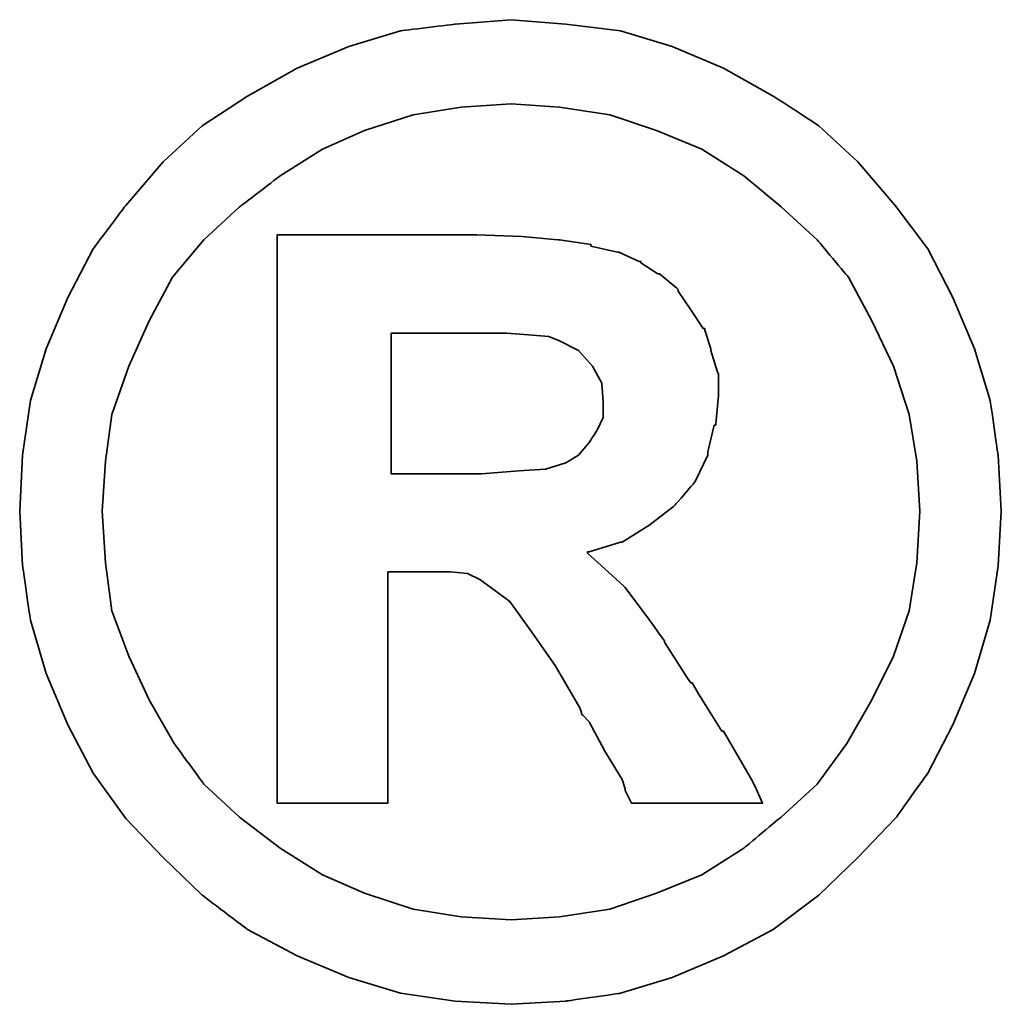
# Model space of a CAD drawing. Extents: x -230 to 1045, y -483 to 643.
# Tile 46 of 48: x -103.659 to -103.189, y 97.989 to 98.461. Entities that reach past the tile are written whole.
import ezdxf

# ---------------------------------------------------------------- set-up
doc = ezdxf.new("R2010")
doc.units = 0
doc.header["$LTSCALE"] = 2
doc.header["$MEASUREMENT"] = 0
doc.layers.add('DIM', color=4, linetype='Continuous')
doc.layers.add('layer 1', color=7, linetype='Continuous')

# ---------------------------------------------------------------- blocks, each defined once
blk = doc.blocks.new('TBI MOTION logo(完整正式版)')
at = {"layer": 'layer 1', "color": 22, "lineweight": 35}
for points, knots in [([(81.20634, 4.98624), (81.20634, 4.98624), (81.18649, 5.32862), (81.18649, 5.32862), (81.18649, 5.32862), (81.18649, 5.32862), (81.13886, 5.66206), (81.13886, 5.66206), (81.13886, 5.66206), (81.13886, 5.66206), (81.04359, 5.97764), (81.04359, 5.97764), (81.04359, 5.97764), (81.04359, 5.97764), (80.91061, 6.29124), (80.91061, 6.29124), (80.91061, 6.29124), (80.91061, 6.29124), (80.75778, 6.58697), (80.75778, 6.58697), (80.75778, 6.58697), (80.75778, 6.58697), (80.5593, 6.85294), (80.5593, 6.85294), (80.5593, 6.85294), (80.5593, 6.85294), (80.33105, 7.1189), (80.33105, 7.1189), (80.33105, 7.1189), (80.33105, 7.1189), (80.09287, 7.33921), (80.09287, 7.33921), (80.09287, 7.33921), (80.09287, 7.33921), (79.815, 7.51982), (79.815, 7.51982), (79.815, 7.51982), (79.815, 7.51982), (79.51133, 7.69051), (79.51133, 7.69051), (79.51133, 7.69051), (79.51133, 7.69051), (79.19773, 7.8235), (79.19773, 7.8235), (79.19773, 7.8235), (79.19773, 7.8235), (78.88215, 7.91877), (78.88215, 7.91877), (78.88215, 7.91877), (78.88215, 7.91877), (78.54871, 7.95846), (78.54871, 7.95846), (78.54871, 7.95846), (78.54871, 7.95846), (78.21526, 7.98625), (78.21526, 7.98625), (78.21526, 7.98625), (78.21526, 7.98625), (77.87388, 7.95846), (77.87388, 7.95846), (77.87388, 7.95846), (77.87388, 7.95846), (77.54044, 7.91877), (77.54044, 7.91877), (77.54044, 7.91877), (77.54044, 7.91877), (77.22485, 7.8235), (77.22485, 7.8235), (77.22485, 7.8235), (77.22485, 7.8235), (76.91027, 7.69051), (76.91027, 7.69051), (76.91027, 7.69051), (76.91027, 7.69051), (76.6056, 7.51982), (76.6056, 7.51982), (76.6056, 7.51982), (76.6056, 7.51982), (76.32972, 7.33921), (76.32972, 7.33921), (76.32972, 7.33921), (76.32972, 7.33921), (76.09154, 7.1189), (76.09154, 7.1189), (76.09154, 7.1189), (76.09154, 7.1189), (75.86329, 6.85294), (75.86329, 6.85294), (75.86329, 6.85294), (75.86329, 6.85294), (75.66382, 6.58697), (75.66382, 6.58697), (75.66382, 6.58697), (75.66382, 6.58697), (75.51099, 6.29124), (75.51099, 6.29124), (75.51099, 6.29124), (75.51099, 6.29124), (75.37702, 5.97764), (75.37702, 5.97764), (75.37702, 5.97764), (75.37702, 5.97764), (75.28175, 5.66206), (75.28175, 5.66206), (75.28175, 5.66206), (75.28175, 5.66206), (75.23411, 5.32862), (75.23411, 5.32862), (75.23411, 5.32862), (75.23411, 5.32862), (75.21625, 4.98624), (75.21625, 4.98624), (75.21625, 4.98624), (75.21625, 4.98624), (75.23411, 4.6528), (75.23411, 4.6528), (75.23411, 4.6528), (75.23411, 4.6528), (75.28175, 4.32035), (75.28175, 4.32035), (75.28175, 4.32035), (75.28175, 4.32035), (75.37702, 3.99583), (75.37702, 3.99583), (75.37702, 3.99583), (75.37702, 3.99583), (75.51099, 3.68224), (75.51099, 3.68224), (75.51099, 3.68224), (75.51099, 3.68224), (75.66382, 3.38749), (75.66382, 3.38749), (75.66382, 3.38749), (75.66382, 3.38749), (75.86329, 3.10963), (75.86329, 3.10963), (75.86329, 3.10963), (75.86329, 3.10963), (76.09154, 2.87145), (76.09154, 2.87145), (76.09154, 2.87145), (76.09154, 2.87145), (76.32972, 2.6432), (76.32972, 2.6432), (76.32972, 2.6432), (76.32972, 2.6432), (76.6056, 2.43381), (76.6056, 2.43381), (76.6056, 2.43381), (76.6056, 2.43381), (76.91027, 2.27205), (76.91027, 2.27205), (76.91027, 2.27205), (76.91027, 2.27205), (77.22485, 2.13906), (77.22485, 2.13906), (77.22485, 2.13906), (77.22485, 2.13906), (77.54044, 2.0438), (77.54044, 2.0438), (77.54044, 2.0438), (77.54044, 2.0438), (77.87388, 1.99616), (77.87388, 1.99616), (77.87388, 1.99616), (77.87388, 1.99616), (78.21526, 1.97631), (78.21526, 1.97631), (78.21526, 1.97631), (78.21526, 1.97631), (78.54871, 1.99616), (78.54871, 1.99616), (78.54871, 1.99616), (78.54871, 1.99616), (78.88215, 2.0438), (78.88215, 2.0438), (78.88215, 2.0438), (78.88215, 2.0438), (79.19773, 2.13906), (79.19773, 2.13906), (79.19773, 2.13906), (79.19773, 2.13906), (79.51133, 2.27205), (79.51133, 2.27205), (79.51133, 2.27205), (79.51133, 2.27205), (79.815, 2.43381), (79.815, 2.43381), (79.815, 2.43381), (79.815, 2.43381), (80.09287, 2.6432), (80.09287, 2.6432), (80.09287, 2.6432), (80.09287, 2.6432), (80.33105, 2.87145), (80.33105, 2.87145), (80.33105, 2.87145), (80.33105, 2.87145), (80.5593, 3.10963), (80.5593, 3.10963), (80.5593, 3.10963), (80.5593, 3.10963), (80.75778, 3.38749), (80.75778, 3.38749), (80.75778, 3.38749), (80.75778, 3.38749), (80.91061, 3.68224), (80.91061, 3.68224), (80.91061, 3.68224), (80.91061, 3.68224), (81.04359, 3.99583), (81.04359, 3.99583), (81.04359, 3.99583), (81.04359, 3.99583), (81.13886, 4.32035), (81.13886, 4.32035), (81.13886, 4.32035), (81.13886, 4.32035), (81.18649, 4.6528), (81.18649, 4.6528), (81.18649, 4.6528), (81.18649, 4.6528), (81.20634, 4.98624), (81.20634, 4.98624)], [0, 0, 0, 0, 0.0178571, 0.0178571, 0.0178571, 0.0178572, 0.0357143, 0.0357143, 0.0357143, 0.0357143, 0.0535714, 0.0535714, 0.0535714, 0.0535714, 0.0714286, 0.0714286, 0.0714286, 0.0714286, 0.0892857, 0.0892857, 0.0892857, 0.0892857, 0.1071429, 0.1071429, 0.1071429, 0.1071429, 0.125, 0.125, 0.125, 0.125, 0.1428571, 0.1428571, 0.1428571, 0.1428572, 0.1607143, 0.1607143, 0.1607143, 0.1607143, 0.1785714, 0.1785714, 0.1785714, 0.1785714, 0.1964286, 0.1964286, 0.1964286, 0.1964286, 0.2142857, 0.2142857, 0.2142857, 0.2142857, 0.2321429, 0.2321429, 0.2321429, 0.2321429, 0.25, 0.25, 0.25, 0.25, 0.2678571, 0.2678571, 0.2678571, 0.2678572, 0.2857143, 0.2857143, 0.2857143, 0.2857143, 0.3035714, 0.3035714, 0.3035714, 0.3035714, 0.3214286, 0.3214286, 0.3214286, 0.3214286, 0.3392857, 0.3392857, 0.3392857, 0.3392857, 0.3571429, 0.3571429, 0.3571429, 0.3571429, 0.375, 0.375, 0.375, 0.375, 0.3928571, 0.3928571, 0.3928571, 0.3928572, 0.4107143, 0.4107143, 0.4107143, 0.4107143, 0.4285714, 0.4285714, 0.4285714, 0.4285714, 0.4464286, 0.4464286, 0.4464286, 0.4464286, 0.4642857, 0.4642857, 0.4642857, 0.4642857, 0.4821429, 0.4821429, 0.4821429, 0.4821429, 0.5, 0.5, 0.5, 0.5, 0.5178571, 0.5178571, 0.5178571, 0.5178572, 0.5357143, 0.5357143, 0.5357143, 0.5357143, 0.5535714, 0.5535714, 0.5535714, 0.5535714, 0.5714286, 0.5714286, 0.5714286, 0.5714286, 0.5892857, 0.5892857, 0.5892857, 0.5892857, 0.6071429, 0.6071429, 0.6071429, 0.6071429, 0.625, 0.625, 0.625, 0.625, 0.6428571, 0.6428571, 0.6428571, 0.6428572, 0.6607143, 0.6607143, 0.6607143, 0.6607143, 0.6785714, 0.6785714, 0.6785714, 0.6785714, 0.6964286, 0.6964286, 0.6964286, 0.6964286, 0.7142857, 0.7142857, 0.7142857, 0.7142857, 0.7321429, 0.7321429, 0.7321429, 0.7321429, 0.75, 0.75, 0.75, 0.75, 0.7678571, 0.7678571, 0.7678571, 0.7678572, 0.7857143, 0.7857143, 0.7857143, 0.7857143, 0.8035714, 0.8035714, 0.8035714, 0.8035714, 0.8214286, 0.8214286, 0.8214286, 0.8214286, 0.8392857, 0.8392857, 0.8392857, 0.8392857, 0.8571429, 0.8571429, 0.8571429, 0.8571429, 0.875, 0.875, 0.875, 0.875, 0.8928571, 0.8928571, 0.8928571, 0.8928572, 0.9107143, 0.9107143, 0.9107143, 0.9107143, 0.9285714, 0.9285714, 0.9285714, 0.9285714, 0.9464286, 0.9464286, 0.9464286, 0.9464286, 0.9642857, 0.9642857, 0.9642857, 0.9642857, 0.9821429, 0.9821429, 0.9821429, 0.9821429, 1, 1, 1, 1]), ([(80.71014, 4.98624), (80.71014, 4.98624), (80.69129, 5.29091), (80.69129, 5.29091), (80.69129, 5.29091), (80.69129, 5.29091), (80.64464, 5.57672), (80.64464, 5.57672), (80.64464, 5.57672), (80.64464, 5.57672), (80.54937, 5.87245), (80.54937, 5.87245), (80.54937, 5.87245), (80.54937, 5.87245), (80.41639, 6.14833), (80.41639, 6.14833), (80.41639, 6.14833), (80.41639, 6.14833), (80.27349, 6.41429), (80.27349, 6.41429), (80.27349, 6.41429), (80.27349, 6.41429), (80.08295, 6.64255), (80.08295, 6.64255), (80.08295, 6.64255), (80.08295, 6.64255), (79.86264, 6.84301), (79.86264, 6.84301), (79.86264, 6.84301), (79.86264, 6.84301), (79.63439, 7.03355), (79.63439, 7.03355), (79.63439, 7.03355), (79.63439, 7.03355), (79.37835, 7.1963), (79.37835, 7.1963), (79.37835, 7.1963), (79.37835, 7.1963), (79.10246, 7.30944), (79.10246, 7.30944), (79.10246, 7.30944), (79.10246, 7.30944), (78.81665, 7.40471), (78.81665, 7.40471), (78.81665, 7.40471), (78.81665, 7.40471), (78.511, 7.45234), (78.511, 7.45234), (78.511, 7.45234), (78.511, 7.45234), (78.21526, 7.47219), (78.21526, 7.47219), (78.21526, 7.47219), (78.21526, 7.47219), (77.9106, 7.45234), (77.9106, 7.45234), (77.9106, 7.45234), (77.9106, 7.45234), (77.61685, 7.40471), (77.61685, 7.40471), (77.61685, 7.40471), (77.61685, 7.40471), (77.32012, 7.30944), (77.32012, 7.30944), (77.32012, 7.30944), (77.32012, 7.30944), (77.06309, 7.1963), (77.06309, 7.1963), (77.06309, 7.1963), (77.06309, 7.1963), (76.80606, 7.03355), (76.80606, 7.03355), (76.80606, 7.03355), (76.80606, 7.03355), (76.55797, 6.84301), (76.55797, 6.84301), (76.55797, 6.84301), (76.55797, 6.84301), (76.34063, 6.64255), (76.34063, 6.64255), (76.34063, 6.64255), (76.34063, 6.64255), (76.1491, 6.41429), (76.1491, 6.41429), (76.1491, 6.41429), (76.1491, 6.41429), (76.0062, 6.14833), (76.0062, 6.14833), (76.0062, 6.14833), (76.0062, 6.14833), (75.88314, 5.87245), (75.88314, 5.87245), (75.88314, 5.87245), (75.88314, 5.87245), (75.77794, 5.57672), (75.77794, 5.57672), (75.77794, 5.57672), (75.77794, 5.57672), (75.73924, 5.29091), (75.73924, 5.29091), (75.73924, 5.29091), (75.73924, 5.29091), (75.72039, 4.98624), (75.72039, 4.98624), (75.72039, 4.98624), (75.72039, 4.98624), (75.73924, 4.67165), (75.73924, 4.67165), (75.73924, 4.67165), (75.73924, 4.67165), (75.77794, 4.37791), (75.77794, 4.37791), (75.77794, 4.37791), (75.77794, 4.37791), (75.88314, 4.10102), (75.88314, 4.10102), (75.88314, 4.10102), (75.88314, 4.10102), (76.0062, 3.83407), (76.0062, 3.83407), (76.0062, 3.83407), (76.0062, 3.83407), (76.15902, 3.56811), (76.15902, 3.56811), (76.15902, 3.56811), (76.15902, 3.56811), (76.34063, 3.32001), (76.34063, 3.32001), (76.34063, 3.32001), (76.34063, 3.32001), (76.55797, 3.11955), (76.55797, 3.11955), (76.55797, 3.11955), (76.55797, 3.11955), (76.80606, 2.92901), (76.80606, 2.92901), (76.80606, 2.92901), (76.80606, 2.92901), (77.06309, 2.76725), (77.06309, 2.76725), (77.06309, 2.76725), (77.06309, 2.76725), (77.32012, 2.65412), (77.32012, 2.65412), (77.32012, 2.65412), (77.32012, 2.65412), (77.61685, 2.55786), (77.61685, 2.55786), (77.61685, 2.55786), (77.61685, 2.55786), (77.9106, 2.51022), (77.9106, 2.51022), (77.9106, 2.51022), (77.9106, 2.51022), (78.21526, 2.49137), (78.21526, 2.49137), (78.21526, 2.49137), (78.21526, 2.49137), (78.511, 2.51022), (78.511, 2.51022), (78.511, 2.51022), (78.511, 2.51022), (78.81665, 2.55786), (78.81665, 2.55786), (78.81665, 2.55786), (78.81665, 2.55786), (79.10246, 2.65412), (79.10246, 2.65412), (79.10246, 2.65412), (79.10246, 2.65412), (79.37835, 2.76725), (79.37835, 2.76725), (79.37835, 2.76725), (79.37835, 2.76725), (79.63439, 2.92901), (79.63439, 2.92901), (79.63439, 2.92901), (79.63439, 2.92901), (79.86264, 3.11955), (79.86264, 3.11955), (79.86264, 3.11955), (79.86264, 3.11955), (80.08295, 3.32001), (80.08295, 3.32001), (80.08295, 3.32001), (80.08295, 3.32001), (80.26356, 3.56811), (80.26356, 3.56811), (80.26356, 3.56811), (80.26356, 3.56811), (80.41639, 3.83407), (80.41639, 3.83407), (80.41639, 3.83407), (80.41639, 3.83407), (80.54937, 4.10102), (80.54937, 4.10102), (80.54937, 4.10102), (80.54937, 4.10102), (80.64464, 4.37791), (80.64464, 4.37791), (80.64464, 4.37791), (80.64464, 4.37791), (80.69129, 4.67165), (80.69129, 4.67165), (80.69129, 4.67165), (80.69129, 4.67165), (80.71014, 4.98624), (80.71014, 4.98624)], [0, 0, 0, 0, 0.0192308, 0.0192308, 0.0192308, 0.0192308, 0.0384615, 0.0384615, 0.0384615, 0.0384615, 0.0576923, 0.0576923, 0.0576923, 0.0576923, 0.0769231, 0.0769231, 0.0769231, 0.0769231, 0.0961538, 0.0961538, 0.0961538, 0.0961539, 0.1153846, 0.1153846, 0.1153846, 0.1153846, 0.1346154, 0.1346154, 0.1346154, 0.1346154, 0.1538462, 0.1538462, 0.1538462, 0.1538462, 0.1730769, 0.1730769, 0.1730769, 0.1730769, 0.1923077, 0.1923077, 0.1923077, 0.1923077, 0.2115385, 0.2115385, 0.2115385, 0.2115385, 0.2307692, 0.2307692, 0.2307692, 0.2307692, 0.25, 0.25, 0.25, 0.25, 0.2692308, 0.2692308, 0.2692308, 0.2692308, 0.2884615, 0.2884615, 0.2884615, 0.2884615, 0.3076923, 0.3076923, 0.3076923, 0.3076923, 0.3269231, 0.3269231, 0.3269231, 0.3269231, 0.3461538, 0.3461538, 0.3461538, 0.3461539, 0.3653846, 0.3653846, 0.3653846, 0.3653846, 0.3846154, 0.3846154, 0.3846154, 0.3846154, 0.4038462, 0.4038462, 0.4038462, 0.4038462, 0.4230769, 0.4230769, 0.4230769, 0.4230769, 0.4423077, 0.4423077, 0.4423077, 0.4423077, 0.4615385, 0.4615385, 0.4615385, 0.4615385, 0.4807692, 0.4807692, 0.4807692, 0.4807692, 0.5, 0.5, 0.5, 0.5, 0.5192308, 0.5192308, 0.5192308, 0.5192308, 0.5384615, 0.5384615, 0.5384615, 0.5384615, 0.5576923, 0.5576923, 0.5576923, 0.5576923, 0.5769231, 0.5769231, 0.5769231, 0.5769231, 0.5961538, 0.5961538, 0.5961538, 0.5961539, 0.6153846, 0.6153846, 0.6153846, 0.6153846, 0.6346154, 0.6346154, 0.6346154, 0.6346154, 0.6538462, 0.6538462, 0.6538462, 0.6538462, 0.6730769, 0.6730769, 0.6730769, 0.6730769, 0.6923077, 0.6923077, 0.6923077, 0.6923077, 0.7115385, 0.7115385, 0.7115385, 0.7115385, 0.7307692, 0.7307692, 0.7307692, 0.7307692, 0.75, 0.75, 0.75, 0.75, 0.7692308, 0.7692308, 0.7692308, 0.7692308, 0.7884615, 0.7884615, 0.7884615, 0.7884615, 0.8076923, 0.8076923, 0.8076923, 0.8076923, 0.8269231, 0.8269231, 0.8269231, 0.8269231, 0.8461538, 0.8461538, 0.8461538, 0.8461539, 0.8653846, 0.8653846, 0.8653846, 0.8653846, 0.8846154, 0.8846154, 0.8846154, 0.8846154, 0.9038462, 0.9038462, 0.9038462, 0.9038462, 0.9230769, 0.9230769, 0.9230769, 0.9230769, 0.9423077, 0.9423077, 0.9423077, 0.9423077, 0.9615385, 0.9615385, 0.9615385, 0.9615385, 0.9807692, 0.9807692, 0.9807692, 0.9807692, 1, 1, 1, 1]), ([(76.78721, 3.2823), (76.78721, 3.2823), (76.78721, 3.32001), (76.78721, 3.32001), (76.78721, 3.32001), (76.78721, 3.32001), (76.78721, 3.42422), (76.78721, 3.42422), (76.78721, 3.42422), (76.78721, 3.42422), (76.78721, 3.59689), (76.78721, 3.59689), (76.78721, 3.59689), (76.78721, 3.59689), (76.78721, 3.80529), (76.78721, 3.80529), (76.78721, 3.80529), (76.78721, 3.80529), (76.78721, 4.0524), (76.78721, 4.0524), (76.78721, 4.0524), (76.78721, 4.0524), (76.78721, 4.32035), (76.78721, 4.32035), (76.78721, 4.32035), (76.78721, 4.32035), (76.78721, 4.92868), (76.78721, 4.92868), (76.78721, 4.92868), (76.78721, 4.92868), (76.78721, 5.53801), (76.78721, 5.53801), (76.78721, 5.53801), (76.78721, 5.53801), (76.78721, 5.82482), (76.78721, 5.82482), (76.78721, 5.82482), (76.78721, 5.82482), (76.78721, 6.07291), (76.78721, 6.07291), (76.78721, 6.07291), (76.78721, 6.07291), (76.78721, 6.30017), (76.78721, 6.30017), (76.78721, 6.30017), (76.78721, 6.30017), (76.78721, 6.45399), (76.78721, 6.45399), (76.78721, 6.45399), (76.78721, 6.45399), (76.78721, 6.5572), (76.78721, 6.5572), (76.78721, 6.5572), (76.78721, 6.5572), (76.78721, 6.59689), (76.78721, 6.59689), (76.78721, 6.59689), (76.78721, 6.59689), (76.78721, 6.67232), (76.78721, 6.67232), (76.78721, 6.67232), (76.78721, 6.67232), (76.8537, 6.67232), (76.8537, 6.67232), (76.8537, 6.67232), (76.8537, 6.67232), (76.87355, 6.67232), (76.87355, 6.67232), (76.87355, 6.67232), (76.87355, 6.67232), (76.91027, 6.67232), (76.91027, 6.67232), (76.91027, 6.67232), (76.91027, 6.67232), (77.04424, 6.67232), (77.04424, 6.67232), (77.04424, 6.67232), (77.04424, 6.67232), (77.22485, 6.67232), (77.22485, 6.67232), (77.22485, 6.67232), (77.22485, 6.67232), (77.43524, 6.67232), (77.43524, 6.67232), (77.43524, 6.67232), (77.43524, 6.67232), (77.65357, 6.67232), (77.65357, 6.67232), (77.65357, 6.67232), (77.65357, 6.67232), (77.82625, 6.67232), (77.82625, 6.67232), (77.82625, 6.67232), (77.82625, 6.67232), (77.94037, 6.67232), (77.94037, 6.67232), (77.94037, 6.67232), (77.94037, 6.67232), (77.97709, 6.67232), (77.97709, 6.67232), (77.97709, 6.67232), (77.97709, 6.67232), (77.99694, 6.67232), (77.99694, 6.67232), (77.99694, 6.67232), (77.99694, 6.67232), (78.00686, 6.67232), (78.00686, 6.67232), (78.00686, 6.67232), (78.00686, 6.67232), (78.28275, 6.6624), (78.28275, 6.6624), (78.28275, 6.6624), (78.28275, 6.6624), (78.50107, 6.64255), (78.50107, 6.64255), (78.50107, 6.64255), (78.50107, 6.64255), (78.511, 6.64255), (78.511, 6.64255), (78.511, 6.64255), (78.511, 6.64255), (78.70154, 6.61476), (78.70154, 6.61476), (78.70154, 6.61476), (78.70154, 6.61476), (78.70154, 6.60483), (78.70154, 6.60483), (78.70154, 6.60483), (78.70154, 6.60483), (78.86429, 6.56713), (78.86429, 6.56713), (78.86429, 6.56713), (78.86429, 6.56713), (78.87223, 6.56713), (78.87223, 6.56713), (78.87223, 6.56713), (78.87223, 6.56713), (78.99727, 6.51056), (78.99727, 6.51056), (78.99727, 6.51056), (78.99727, 6.51056), (79.00719, 6.51056), (79.00719, 6.51056), (79.00719, 6.51056), (79.00719, 6.51056), (79.00719, 6.50162), (79.00719, 6.50162), (79.00719, 6.50162), (79.00719, 6.50162), (79.1104, 6.43415), (79.1104, 6.43415), (79.1104, 6.43415), (79.1104, 6.43415), (79.12132, 6.43415), (79.12132, 6.43415), (79.12132, 6.43415), (79.12132, 6.43415), (79.22552, 6.34781), (79.22552, 6.34781), (79.22552, 6.34781), (79.22552, 6.34781), (79.23544, 6.33888), (79.23544, 6.33888), (79.23544, 6.33888), (79.23544, 6.33888), (79.23544, 6.32895), (79.23544, 6.32895), (79.23544, 6.32895), (79.23544, 6.32895), (79.31087, 6.21483), (79.31087, 6.21483), (79.31087, 6.21483), (79.31087, 6.21483), (79.38629, 6.1007), (79.38629, 6.1007), (79.38629, 6.1007), (79.38629, 6.1007), (79.3972, 6.1007), (79.3972, 6.1007), (79.3972, 6.1007), (79.3972, 6.1007), (79.3972, 6.09078), (79.3972, 6.09078), (79.3972, 6.09078), (79.3972, 6.09078), (79.43392, 5.97764), (79.43392, 5.97764), (79.43392, 5.97764), (79.43392, 5.97764), (79.43392, 5.96772), (79.43392, 5.96772), (79.43392, 5.96772), (79.43392, 5.96772), (79.47362, 5.83474), (79.47362, 5.83474), (79.47362, 5.83474), (79.47362, 5.83474), (79.48156, 5.82482), (79.48156, 5.82482), (79.48156, 5.82482), (79.48156, 5.82482), (79.48156, 5.69977), (79.48156, 5.69977), (79.48156, 5.69977), (79.48156, 5.69977), (79.48156, 5.69183), (79.48156, 5.69183), (79.48156, 5.69183), (79.48156, 5.69183), (79.4637, 5.51915), (79.4637, 5.51915), (79.4637, 5.51915), (79.4637, 5.51915), (79.4637, 5.51122), (79.4637, 5.51122), (79.4637, 5.51122), (79.4637, 5.51122), (79.45377, 5.51122), (79.45377, 5.51122), (79.45377, 5.51122), (79.45377, 5.51122), (79.41507, 5.34847), (79.41507, 5.34847), (79.41507, 5.34847), (79.41507, 5.34847), (79.41507, 5.33854), (79.41507, 5.33854), (79.41507, 5.33854), (79.41507, 5.33854), (79.41507, 5.32862), (79.41507, 5.32862), (79.41507, 5.32862), (79.41507, 5.32862), (79.33865, 5.16785), (79.33865, 5.16785), (79.33865, 5.16785), (79.33865, 5.16785), (79.33071, 5.15693), (79.33071, 5.15693), (79.33071, 5.15693), (79.33071, 5.15693), (79.2156, 5.02495), (79.2156, 5.02495), (79.2156, 5.02495), (79.2156, 5.02495), (79.20567, 5.01502), (79.20567, 5.01502), (79.20567, 5.01502), (79.20567, 5.01502), (79.05483, 4.89991), (79.05483, 4.89991), (79.05483, 4.89991), (79.05483, 4.89991), (79.04491, 4.89197), (79.04491, 4.89197), (79.04491, 4.89197), (79.04491, 4.89197), (78.89208, 4.7967), (78.89208, 4.7967), (78.89208, 4.7967), (78.89208, 4.7967), (78.88215, 4.7967), (78.88215, 4.7967), (78.88215, 4.7967), (78.88215, 4.7967), (78.69161, 4.73913), (78.69161, 4.73913), (78.69161, 4.73913), (78.69161, 4.73913), (78.68169, 4.73913), (78.68169, 4.73913), (78.68169, 4.73913), (78.68169, 4.73913), (78.68169, 4.72921), (78.68169, 4.72921), (78.68169, 4.72921), (78.68169, 4.72921), (78.78688, 4.63394), (78.78688, 4.63394), (78.78688, 4.63394), (78.78688, 4.63394), (78.902, 4.52875), (78.902, 4.52875), (78.902, 4.52875), (78.902, 4.52875), (78.91093, 4.52081), (78.91093, 4.52081), (78.91093, 4.52081), (78.91093, 4.52081), (79.02506, 4.36798), (79.02506, 4.36798), (79.02506, 4.36798), (79.02506, 4.36798), (79.1501, 4.1953), (79.1501, 4.1953), (79.1501, 4.1953), (79.1501, 4.1953), (79.1501, 4.18736), (79.1501, 4.18736), (79.1501, 4.18736), (79.1501, 4.18736), (79.29201, 3.96705), (79.29201, 3.96705), (79.29201, 3.96705), (79.29201, 3.96705), (79.31087, 3.93828), (79.31087, 3.93828), (79.31087, 3.93828), (79.31087, 3.93828), (79.32079, 3.93828), (79.32079, 3.93828), (79.32079, 3.93828), (79.32079, 3.93828), (79.3585, 3.87178), (79.3585, 3.87178), (79.3585, 3.87178), (79.3585, 3.87178), (79.50141, 3.64353), (79.50141, 3.64353), (79.50141, 3.64353), (79.50141, 3.64353), (79.51133, 3.64353), (79.51133, 3.64353), (79.51133, 3.64353), (79.51133, 3.64353), (79.64431, 3.41528), (79.64431, 3.41528), (79.64431, 3.41528), (79.64431, 3.41528), (79.68202, 3.3478), (79.68202, 3.3478), (79.68202, 3.3478), (79.68202, 3.3478), (79.70187, 3.31009), (79.70187, 3.31009), (79.70187, 3.31009), (79.70187, 3.31009), (79.7495, 3.2049), (79.7495, 3.2049), (79.7495, 3.2049), (79.7495, 3.2049), (79.64431, 3.2049), (79.64431, 3.2049), (79.64431, 3.2049), (79.64431, 3.2049), (79.62546, 3.2049), (79.62546, 3.2049), (79.62546, 3.2049), (79.62546, 3.2049), (79.53912, 3.2049), (79.53912, 3.2049), (79.53912, 3.2049), (79.53912, 3.2049), (79.31087, 3.2049), (79.31087, 3.2049), (79.31087, 3.2049), (79.31087, 3.2049), (79.08262, 3.2049), (79.08262, 3.2049), (79.08262, 3.2049), (79.08262, 3.2049), (79.00719, 3.2049), (79.00719, 3.2049), (79.00719, 3.2049), (79.00719, 3.2049), (78.98735, 3.2049), (78.98735, 3.2049), (78.98735, 3.2049), (78.98735, 3.2049), (78.94964, 3.2049), (78.94964, 3.2049), (78.94964, 3.2049), (78.94964, 3.2049), (78.92979, 3.24459), (78.92979, 3.24459), (78.92979, 3.24459), (78.92979, 3.24459), (78.91093, 3.2823), (78.91093, 3.2823), (78.91093, 3.2823), (78.91093, 3.2823), (78.91093, 3.29223), (78.91093, 3.29223), (78.91093, 3.29223), (78.91093, 3.29223), (78.89208, 3.3478), (78.89208, 3.3478), (78.89208, 3.3478), (78.89208, 3.3478), (78.78688, 3.52048), (78.78688, 3.52048), (78.78688, 3.52048), (78.78688, 3.52048), (78.69161, 3.7001), (78.69161, 3.7001), (78.69161, 3.7001), (78.69161, 3.7001), (78.6539, 3.7388), (78.6539, 3.7388), (78.6539, 3.7388), (78.6539, 3.7388), (78.64398, 3.74873), (78.64398, 3.74873), (78.64398, 3.74873), (78.64398, 3.74873), (78.64398, 3.75766), (78.64398, 3.75766), (78.64398, 3.75766), (78.64398, 3.75766), (78.63405, 3.78644), (78.63405, 3.78644), (78.63405, 3.78644), (78.63405, 3.78644), (78.48321, 4.04347), (78.48321, 4.04347), (78.48321, 4.04347), (78.48321, 4.04347), (78.33038, 4.2618), (78.33038, 4.2618), (78.33038, 4.2618), (78.33038, 4.2618), (78.20732, 4.43447), (78.20732, 4.43447), (78.20732, 4.43447), (78.20732, 4.43447), (78.09221, 4.52081), (78.09221, 4.52081), (78.09221, 4.52081), (78.09221, 4.52081), (78.02472, 4.56845), (78.02472, 4.56845), (78.02472, 4.56845), (78.02472, 4.56845), (77.9493, 4.60616), (77.9493, 4.60616), (77.9493, 4.60616), (77.9493, 4.60616), (77.8451, 4.61608), (77.8451, 4.61608), (77.8451, 4.61608), (77.8451, 4.61608), (77.71113, 4.61608), (77.71113, 4.61608), (77.71113, 4.61608), (77.71113, 4.61608), (77.69128, 4.61608), (77.69128, 4.61608), (77.69128, 4.61608), (77.69128, 4.61608), (77.67342, 4.61608), (77.67342, 4.61608), (77.67342, 4.61608), (77.67342, 4.61608), (77.5583, 4.61608), (77.5583, 4.61608), (77.5583, 4.61608), (77.5583, 4.61608), (77.46303, 4.61608), (77.46303, 4.61608), (77.46303, 4.61608), (77.46303, 4.61608), (77.46303, 4.54761), (77.46303, 4.54761), (77.46303, 4.54761), (77.46303, 4.54761), (77.46303, 4.47318), (77.46303, 4.47318), (77.46303, 4.47318), (77.46303, 4.47318), (77.46303, 4.24294), (77.46303, 4.24294), (77.46303, 4.24294), (77.46303, 4.24294), (77.46303, 3.99583), (77.46303, 3.99583), (77.46303, 3.99583), (77.46303, 3.99583), (77.46303, 3.72888), (77.46303, 3.72888), (77.46303, 3.72888), (77.46303, 3.72888), (77.46303, 3.51055), (77.46303, 3.51055), (77.46303, 3.51055), (77.46303, 3.51055), (77.46303, 3.42422), (77.46303, 3.42422), (77.46303, 3.42422), (77.46303, 3.42422), (77.46303, 3.35773), (77.46303, 3.35773), (77.46303, 3.35773), (77.46303, 3.35773), (77.46303, 3.30017), (77.46303, 3.30017), (77.46303, 3.30017), (77.46303, 3.30017), (77.46303, 3.2823), (77.46303, 3.2823), (77.46303, 3.2823), (77.46303, 3.2823), (77.46303, 3.2049), (77.46303, 3.2049), (77.46303, 3.2049), (77.46303, 3.2049), (77.39753, 3.2049), (77.39753, 3.2049), (77.39753, 3.2049), (77.39753, 3.2049), (77.37768, 3.2049), (77.37768, 3.2049), (77.37768, 3.2049), (77.37768, 3.2049), (77.32012, 3.2049), (77.32012, 3.2049), (77.32012, 3.2049), (77.32012, 3.2049), (77.12165, 3.2049), (77.12165, 3.2049), (77.12165, 3.2049), (77.12165, 3.2049), (76.94897, 3.2049), (76.94897, 3.2049), (76.94897, 3.2049), (76.94897, 3.2049), (76.8924, 3.2049), (76.8924, 3.2049), (76.8924, 3.2049), (76.8924, 3.2049), (76.8537, 3.2049), (76.8537, 3.2049), (76.8537, 3.2049), (76.8537, 3.2049), (76.78721, 3.2049), (76.78721, 3.2049), (76.78721, 3.2049), (76.78721, 3.2049), (76.78721, 3.2823), (76.78721, 3.2823)], [0, 0, 0, 0, 0.0074074, 0.0074074, 0.0074074, 0.0074074, 0.0148148, 0.0148148, 0.0148148, 0.0148148, 0.0222222, 0.0222222, 0.0222222, 0.0222222, 0.0296296, 0.0296296, 0.0296296, 0.0296296, 0.037037, 0.037037, 0.037037, 0.037037, 0.0444444, 0.0444444, 0.0444444, 0.0444445, 0.0518519, 0.0518519, 0.0518519, 0.0518519, 0.0592593, 0.0592593, 0.0592593, 0.0592593, 0.0666667, 0.0666667, 0.0666667, 0.0666667, 0.0740741, 0.0740741, 0.0740741, 0.0740741, 0.0814815, 0.0814815, 0.0814815, 0.0814815, 0.0888889, 0.0888889, 0.0888889, 0.0888889, 0.0962963, 0.0962963, 0.0962963, 0.0962963, 0.1037037, 0.1037037, 0.1037037, 0.1037037, 0.1111111, 0.1111111, 0.1111111, 0.1111111, 0.1185185, 0.1185185, 0.1185185, 0.1185185, 0.1259259, 0.1259259, 0.1259259, 0.1259259, 0.1333333, 0.1333333, 0.1333333, 0.1333333, 0.1407407, 0.1407407, 0.1407407, 0.1407408, 0.1481481, 0.1481481, 0.1481481, 0.1481482, 0.1555556, 0.1555556, 0.1555556, 0.1555556, 0.162963, 0.162963, 0.162963, 0.162963, 0.1703704, 0.1703704, 0.1703704, 0.1703704, 0.1777778, 0.1777778, 0.1777778, 0.1777778, 0.1851852, 0.1851852, 0.1851852, 0.1851852, 0.1925926, 0.1925926, 0.1925926, 0.1925926, 0.2, 0.2, 0.2, 0.2, 0.2074074, 0.2074074, 0.2074074, 0.2074074, 0.2148148, 0.2148148, 0.2148148, 0.2148148, 0.2222222, 0.2222222, 0.2222222, 0.2222222, 0.2296296, 0.2296296, 0.2296296, 0.2296296, 0.237037, 0.237037, 0.237037, 0.237037, 0.2444444, 0.2444444, 0.2444444, 0.2444445, 0.2518519, 0.2518519, 0.2518519, 0.2518519, 0.2592593, 0.2592593, 0.2592593, 0.2592593, 0.2666667, 0.2666667, 0.2666667, 0.2666667, 0.2740741, 0.2740741, 0.2740741, 0.2740741, 0.2814815, 0.2814815, 0.2814815, 0.2814815, 0.2888889, 0.2888889, 0.2888889, 0.2888889, 0.2962963, 0.2962963, 0.2962963, 0.2962963, 0.3037037, 0.3037037, 0.3037037, 0.3037037, 0.3111111, 0.3111111, 0.3111111, 0.3111111, 0.3185185, 0.3185185, 0.3185185, 0.3185185, 0.3259259, 0.3259259, 0.3259259, 0.3259259, 0.3333333, 0.3333333, 0.3333333, 0.3333333, 0.3407407, 0.3407407, 0.3407407, 0.3407408, 0.3481481, 0.3481481, 0.3481481, 0.3481482, 0.3555556, 0.3555556, 0.3555556, 0.3555556, 0.362963, 0.362963, 0.362963, 0.362963, 0.3703704, 0.3703704, 0.3703704, 0.3703704, 0.3777778, 0.3777778, 0.3777778, 0.3777778, 0.3851852, 0.3851852, 0.3851852, 0.3851852, 0.3925926, 0.3925926, 0.3925926, 0.3925926, 0.4, 0.4, 0.4, 0.4, 0.4074074, 0.4074074, 0.4074074, 0.4074074, 0.4148148, 0.4148148, 0.4148148, 0.4148148, 0.4222222, 0.4222222, 0.4222222, 0.4222222, 0.4296296, 0.4296296, 0.4296296, 0.4296296, 0.437037, 0.437037, 0.437037, 0.437037, 0.4444444, 0.4444444, 0.4444444, 0.4444445, 0.4518519, 0.4518519, 0.4518519, 0.4518519, 0.4592593, 0.4592593, 0.4592593, 0.4592593, 0.4666667, 0.4666667, 0.4666667, 0.4666667, 0.4740741, 0.4740741, 0.4740741, 0.4740741, 0.4814815, 0.4814815, 0.4814815, 0.4814815, 0.4888889, 0.4888889, 0.4888889, 0.4888889, 0.4962963, 0.4962963, 0.4962963, 0.4962963, 0.5037037, 0.5037037, 0.5037037, 0.5037037, 0.5111111, 0.5111111, 0.5111111, 0.5111111, 0.5185185, 0.5185185, 0.5185185, 0.5185185, 0.5259259, 0.5259259, 0.5259259, 0.5259259, 0.5333333, 0.5333333, 0.5333333, 0.5333333, 0.5407407, 0.5407407, 0.5407407, 0.5407408, 0.5481481, 0.5481481, 0.5481481, 0.5481482, 0.5555556, 0.5555556, 0.5555556, 0.5555556, 0.562963, 0.562963, 0.562963, 0.562963, 0.5703704, 0.5703704, 0.5703704, 0.5703704, 0.5777778, 0.5777778, 0.5777778, 0.5777778, 0.5851852, 0.5851852, 0.5851852, 0.5851852, 0.5925926, 0.5925926, 0.5925926, 0.5925926, 0.6, 0.6, 0.6, 0.6, 0.6074074, 0.6074074, 0.6074074, 0.6074074, 0.6148148, 0.6148148, 0.6148148, 0.6148148, 0.6222222, 0.6222222, 0.6222222, 0.6222222, 0.6296296, 0.6296296, 0.6296296, 0.6296296, 0.637037, 0.637037, 0.637037, 0.637037, 0.6444444, 0.6444444, 0.6444444, 0.6444445, 0.6518519, 0.6518519, 0.6518519, 0.6518519, 0.6592593, 0.6592593, 0.6592593, 0.6592593, 0.6666667, 0.6666667, 0.6666667, 0.6666667, 0.6740741, 0.6740741, 0.6740741, 0.6740741, 0.6814815, 0.6814815, 0.6814815, 0.6814815, 0.6888889, 0.6888889, 0.6888889, 0.6888889, 0.6962963, 0.6962963, 0.6962963, 0.6962963, 0.7037037, 0.7037037, 0.7037037, 0.7037037, 0.7111111, 0.7111111, 0.7111111, 0.7111111, 0.7185185, 0.7185185, 0.7185185, 0.7185185, 0.7259259, 0.7259259, 0.7259259, 0.7259259, 0.7333333, 0.7333333, 0.7333333, 0.7333333, 0.7407407, 0.7407407, 0.7407407, 0.7407408, 0.7481481, 0.7481481, 0.7481481, 0.7481482, 0.7555556, 0.7555556, 0.7555556, 0.7555556, 0.762963, 0.762963, 0.762963, 0.762963, 0.7703704, 0.7703704, 0.7703704, 0.7703704, 0.7777778, 0.7777778, 0.7777778, 0.7777778, 0.7851852, 0.7851852, 0.7851852, 0.7851852, 0.7925926, 0.7925926, 0.7925926, 0.7925926, 0.8, 0.8, 0.8, 0.8, 0.8074074, 0.8074074, 0.8074074, 0.8074074, 0.8148148, 0.8148148, 0.8148148, 0.8148148, 0.8222222, 0.8222222, 0.8222222, 0.8222222, 0.8296296, 0.8296296, 0.8296296, 0.8296296, 0.837037, 0.837037, 0.837037, 0.837037, 0.8444444, 0.8444444, 0.8444444, 0.8444445, 0.8518519, 0.8518519, 0.8518519, 0.8518519, 0.8592593, 0.8592593, 0.8592593, 0.8592593, 0.8666667, 0.8666667, 0.8666667, 0.8666667, 0.8740741, 0.8740741, 0.8740741, 0.8740741, 0.8814815, 0.8814815, 0.8814815, 0.8814815, 0.8888889, 0.8888889, 0.8888889, 0.8888889, 0.8962963, 0.8962963, 0.8962963, 0.8962963, 0.9037037, 0.9037037, 0.9037037, 0.9037037, 0.9111111, 0.9111111, 0.9111111, 0.9111111, 0.9185185, 0.9185185, 0.9185185, 0.9185185, 0.9259259, 0.9259259, 0.9259259, 0.9259259, 0.9333333, 0.9333333, 0.9333333, 0.9333333, 0.9407407, 0.9407407, 0.9407407, 0.9407408, 0.9481481, 0.9481481, 0.9481481, 0.9481482, 0.9555556, 0.9555556, 0.9555556, 0.9555556, 0.962963, 0.962963, 0.962963, 0.962963, 0.9703704, 0.9703704, 0.9703704, 0.9703704, 0.9777778, 0.9777778, 0.9777778, 0.9777778, 0.9851852, 0.9851852, 0.9851852, 0.9851852, 0.9925926, 0.9925926, 0.9925926, 0.9925926, 1, 1, 1, 1]), ([(77.48288, 6.07291), (77.48288, 6.07291), (77.48288, 5.99551), (77.48288, 5.99551), (77.48288, 5.99551), (77.48288, 5.99551), (77.48288, 5.82482), (77.48288, 5.82482), (77.48288, 5.82482), (77.48288, 5.82482), (77.48288, 5.63328), (77.48288, 5.63328), (77.48288, 5.63328), (77.48288, 5.63328), (77.48288, 5.46358), (77.48288, 5.46358), (77.48288, 5.46358), (77.48288, 5.46358), (77.48288, 5.29091), (77.48288, 5.29091), (77.48288, 5.29091), (77.48288, 5.29091), (77.48288, 5.21449), (77.48288, 5.21449), (77.48288, 5.21449), (77.48288, 5.21449), (77.50074, 5.21449), (77.50074, 5.21449), (77.50074, 5.21449), (77.50074, 5.21449), (77.71113, 5.21449), (77.71113, 5.21449), (77.71113, 5.21449), (77.71113, 5.21449), (77.94037, 5.21449), (77.94037, 5.21449), (77.94037, 5.21449), (77.94037, 5.21449), (78.01579, 5.21449), (78.01579, 5.21449), (78.01579, 5.21449), (78.01579, 5.21449), (78.03465, 5.21449), (78.03465, 5.21449), (78.03465, 5.21449), (78.03465, 5.21449), (78.2629, 5.23335), (78.2629, 5.23335), (78.2629, 5.23335), (78.2629, 5.23335), (78.42565, 5.24327), (78.42565, 5.24327), (78.42565, 5.24327), (78.42565, 5.24327), (78.54871, 5.28098), (78.54871, 5.28098), (78.54871, 5.28098), (78.54871, 5.28098), (78.62611, 5.32862), (78.62611, 5.32862), (78.62611, 5.32862), (78.62611, 5.32862), (78.69161, 5.40503), (78.69161, 5.40503), (78.69161, 5.40503), (78.69161, 5.40503), (78.73925, 5.48145), (78.73925, 5.48145), (78.73925, 5.48145), (78.73925, 5.48145), (78.77696, 5.55885), (78.77696, 5.55885), (78.77696, 5.55885), (78.77696, 5.55885), (78.77696, 5.65214), (78.77696, 5.65214), (78.77696, 5.65214), (78.77696, 5.65214), (78.76902, 5.76726), (78.76902, 5.76726), (78.76902, 5.76726), (78.76902, 5.76726), (78.71146, 5.87245), (78.71146, 5.87245), (78.71146, 5.87245), (78.71146, 5.87245), (78.62611, 5.96772), (78.62611, 5.96772), (78.62611, 5.96772), (78.62611, 5.96772), (78.511, 6.02528), (78.511, 6.02528), (78.511, 6.02528), (78.511, 6.02528), (78.44451, 6.05306), (78.44451, 6.05306), (78.44451, 6.05306), (78.44451, 6.05306), (78.32046, 6.06299), (78.32046, 6.06299), (78.32046, 6.06299), (78.32046, 6.06299), (78.18748, 6.07291), (78.18748, 6.07291), (78.18748, 6.07291), (78.18748, 6.07291), (77.99694, 6.07291), (77.99694, 6.07291), (77.99694, 6.07291), (77.99694, 6.07291), (77.97709, 6.07291), (77.97709, 6.07291), (77.97709, 6.07291), (77.97709, 6.07291), (77.90167, 6.07291), (77.90167, 6.07291), (77.90167, 6.07291), (77.90167, 6.07291), (77.69128, 6.07291), (77.69128, 6.07291), (77.69128, 6.07291), (77.69128, 6.07291), (77.50074, 6.07291), (77.50074, 6.07291), (77.50074, 6.07291), (77.50074, 6.07291), (77.48288, 6.07291), (77.48288, 6.07291)], [0, 0, 0, 0, 0.03125, 0.03125, 0.03125, 0.03125, 0.0625, 0.0625, 0.0625, 0.0625, 0.09375, 0.09375, 0.09375, 0.09375, 0.125, 0.125, 0.125, 0.125, 0.15625, 0.15625, 0.15625, 0.15625, 0.1875, 0.1875, 0.1875, 0.1875, 0.21875, 0.21875, 0.21875, 0.21875, 0.25, 0.25, 0.25, 0.25, 0.28125, 0.28125, 0.28125, 0.28125, 0.3125, 0.3125, 0.3125, 0.3125, 0.34375, 0.34375, 0.34375, 0.34375, 0.375, 0.375, 0.375, 0.375, 0.40625, 0.40625, 0.40625, 0.40625, 0.4375, 0.4375, 0.4375, 0.4375, 0.46875, 0.46875, 0.46875, 0.46875, 0.5, 0.5, 0.5, 0.5, 0.53125, 0.53125, 0.53125, 0.53125, 0.5625, 0.5625, 0.5625, 0.5625, 0.59375, 0.59375, 0.59375, 0.59375, 0.625, 0.625, 0.625, 0.625, 0.65625, 0.65625, 0.65625, 0.65625, 0.6875, 0.6875, 0.6875, 0.6875, 0.71875, 0.71875, 0.71875, 0.71875, 0.75, 0.75, 0.75, 0.75, 0.78125, 0.78125, 0.78125, 0.78125, 0.8125, 0.8125, 0.8125, 0.8125, 0.84375, 0.84375, 0.84375, 0.84375, 0.875, 0.875, 0.875, 0.875, 0.90625, 0.90625, 0.90625, 0.90625, 0.9375, 0.9375, 0.9375, 0.9375, 0.96875, 0.96875, 0.96875, 0.96875, 1, 1, 1, 1])]:
    blk.add_open_spline(points, degree=3, knots=knots, dxfattribs=at)

msp = doc.modelspace()

# ---------------------------------------------------------------- block references
at = {"layer": 'DIM', "color": 7, "xscale": 0.07846168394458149, "yscale": 0.07846168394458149, "zscale": 0.07846168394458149}
msp.add_blockref('TBI MOTION logo(完整正式版)', (-109.56095, 97.83427), dxfattribs=at)

doc.saveas('drawing.dxf')
